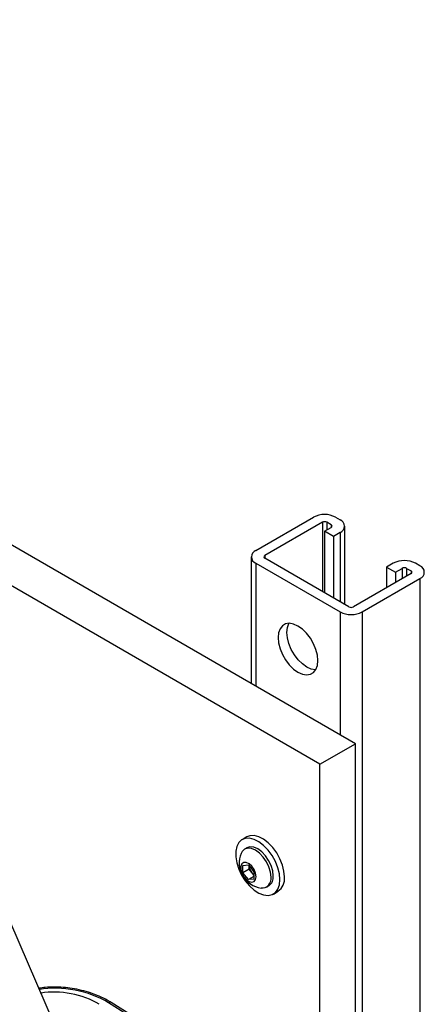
# Model space of a CAD drawing. Header units: inches. Extents: x 0.6 to 33.8, y 0 to 21.7.
# Tile 209 of 210: x 30.4 to 31.4, y 16.7 to 19.2. Entities that reach past the tile are written whole.
import ezdxf

# ---------------------------------------------------------------- set-up
doc = ezdxf.new("R2010")
doc.units = ezdxf.units.IN
doc.header["$MEASUREMENT"] = 0

msp = doc.modelspace()

# ---------------------------------------------------------------- linework, layer by layer
at = {"color": 7, "linetype": 'Continuous'}
for p, q in [((31.2647, 17.3738), (25.6079, 20.6395)), ((31.1763, 17.3228), (25.5195, 20.5884)), ((31.0165, 17.8552), (31.1603, 17.9381)), ((31.1824, 17.9254), (31.0386, 17.8424)), ((31.1824, 17.9254), (31.1824, 17.7531)), ((31.2045, 17.9189), (31.1933, 17.9254)), ((31.1933, 17.9254), (31.1933, 17.9062)), ((31.2154, 17.9381), (31.2266, 17.9317)), ((31.1878, 17.903), (31.2045, 17.9126)), ((31.2099, 17.8903), (31.1878, 17.903)), ((31.1878, 17.903), (31.1878, 17.75)), ((31.2045, 17.9189), (31.2045, 17.9126)), ((31.2266, 17.8999), (31.2099, 17.8903)), ((31.2266, 17.8999), (31.2266, 17.7276)), ((31.238, 17.721), (31.238, 17.9158)), ((31.2099, 17.8903), (31.2099, 17.7372)), ((31.0051, 17.8392), (31.0051, 17.5237)), ((31.0386, 17.8424), (31.0386, 17.8361)), ((31.2486, 17.7148), (31.0386, 17.8361)), ((31.0165, 17.8233), (31.2266, 17.7021)), ((31.0165, 17.8233), (31.0165, 17.5171)), ((31.3591, 17.8233), (31.3425, 17.8137)), ((31.3425, 17.8137), (31.3646, 17.801)), ((31.3425, 17.8137), (31.3425, 17.7627)), ((31.3646, 17.801), (31.3812, 17.8106)), ((31.3812, 17.8106), (31.3812, 17.7851)), ((31.3922, 17.8106), (31.4033, 17.8041)), ((31.3922, 17.8106), (31.3922, 17.7914)), ((31.4033, 17.8041), (31.4033, 17.7978)), ((31.4254, 17.8169), (31.4143, 17.8233)), ((31.4033, 17.7978), (31.2596, 17.7148)), ((31.2817, 17.7021), (31.4254, 17.7851)), ((31.3646, 17.801), (31.3646, 17.7755)), ((31.4254, 17.7851), (31.4254, 7.3742)), ((31.2266, 17.7021), (31.2266, 17.3959)), ((31.2817, 17.7021), (31.2817, 7.2912)), ((31.1763, 17.3228), (31.2647, 17.3738)), ((31.2647, 7.5754), (31.2647, 17.3738)), ((31.1763, 7.5243), (31.1763, 17.3228)), ((30.9937, 17.1417), (30.9822, 17.135)), ((30.9939, 17.1147), (30.9884, 17.1115)), ((30.9841, 17.0711), (30.9979, 17.0723)), ((30.9841, 17.0527), (30.9841, 17.0711)), ((30.9979, 17.0723), (31.0117, 17.0551)), ((30.9995, 17.0616), (30.9995, 17.0703)), ((30.9995, 17.0616), (30.9841, 17.0527)), ((30.9979, 17.0355), (30.9841, 17.0527)), ((31.0117, 17.0435), (30.9979, 17.0355)), ((31.0064, 17.053), (30.9995, 17.0616)), ((31.0117, 17.0464), (31.0064, 17.053)), ((31.0117, 17.0551), (31.0117, 17.0368)), ((31.0117, 17.0368), (30.9979, 17.0355)), ((31.0431, 17.0169), (31.0485, 17.0201)), ((31.0603, 16.9997), (31.0718, 17.0064)), ((30.8274, 15.9546), (30.3798, 16.987)), ((30.8048, 16.6316), (30.649, 16.7289)), ((30.812, 16.632), (30.6563, 16.7294))]:
    msp.add_line(p, q, dxfattribs=at)
at = {"color": 7, "linetype": 'Continuous', "flags": 128}
for points in [[(31.1713, 17.5809), (31.17, 17.5944), (31.1663, 17.6087), (31.1604, 17.623), (31.1525, 17.6366), (31.1431, 17.6489), (31.1326, 17.6592), (31.1215, 17.667), (31.1105, 17.672), (31.1, 17.6738), (31.0905, 17.6724), (31.0827, 17.6678), (31.0768, 17.6604), (31.0731, 17.6504), (31.0718, 17.6383), (31.0731, 17.6248), (31.0768, 17.6106), (31.0827, 17.5962), (31.0905, 17.5826), (31.1, 17.5703), (31.1105, 17.56), (31.1215, 17.5522), (31.1326, 17.5472), (31.1431, 17.5454), (31.1525, 17.5468), (31.1604, 17.5514), (31.1663, 17.5588), (31.17, 17.5688), (31.1713, 17.5809)], [(31.166, 17.5582), (31.1652, 17.5582), (31.1547, 17.56), (31.1436, 17.5649), (31.1326, 17.5728), (31.1221, 17.5831), (31.1126, 17.5954), (31.1048, 17.609), (31.0988, 17.6233), (31.0952, 17.6376), (31.0939, 17.6511), (31.0952, 17.6631), (31.0988, 17.6731), (31.0992, 17.6738)], [(31.088, 17.0421), (31.0867, 17.0566), (31.0829, 17.0719), (31.0767, 17.0872), (31.0685, 17.102), (31.0586, 17.1154), (31.0475, 17.1269), (31.0357, 17.136), (31.0238, 17.1421), (31.0123, 17.1451), (31.0017, 17.1447), (30.9937, 17.1417)], [(31.0765, 17.0355), (31.0752, 17.0499), (31.0714, 17.0652), (31.0652, 17.0806), (31.057, 17.0954), (31.0471, 17.1088), (31.036, 17.1203), (31.0242, 17.1294), (31.0123, 17.1355), (31.0008, 17.1384), (30.9902, 17.1381), (30.9811, 17.1344), (30.9739, 17.1276), (30.9689, 17.118), (30.9663, 17.106), (30.9663, 17.0922), (30.9689, 17.0772), (30.9739, 17.0618), (30.9811, 17.0467), (30.9902, 17.0325), (31.0008, 17.0199), (31.0123, 17.0096), (31.0242, 17.002), (31.036, 16.9974), (31.0471, 16.9961), (31.057, 16.9981), (31.0652, 17.0034), (31.0714, 17.0117), (31.0752, 17.0225), (31.0765, 17.0355)], [(31.0599, 17.0451), (31.0585, 17.0574), (31.0547, 17.0704), (31.0485, 17.0832), (31.0405, 17.0949), (31.0312, 17.1047), (31.0212, 17.112), (31.0112, 17.1162), (31.0019, 17.1172), (30.9939, 17.1147)], [(31.0544, 17.0419), (31.0531, 17.0542), (31.0492, 17.0672), (31.0431, 17.08), (31.0351, 17.0917), (31.0257, 17.1015), (31.0157, 17.1088), (31.0057, 17.1131), (30.9964, 17.114), (30.9884, 17.1115), (30.9823, 17.1058), (30.9796, 17.1009)], [(31.0172, 17.0428), (31.0159, 17.0516), (31.0122, 17.0607), (31.0065, 17.0689), (30.9997, 17.0751), (30.9926, 17.0784), (30.9863, 17.0784), (30.9815, 17.0751), (30.9789, 17.069), (30.9789, 17.0608), (30.9815, 17.0516), (30.9863, 17.0428), (30.9926, 17.0355), (30.9997, 17.0307), (31.0065, 17.029), (31.0122, 17.0306), (31.0159, 17.0355), (31.0172, 17.0428)]]:
    msp.add_lwpolyline(points, dxfattribs=at)
at = {"color": 7, "linetype": 'Continuous'}
for centre, radius, start, end in [((31.1878, 17.8849), 0.0599, 62.6097, 117.3903), ((31.1878, 17.9148), 0.0119, 62.6097, 117.3903), ((31.2205, 17.9158), 0.017, 290.7834, 69.2166), ((31.2033, 17.9158), 0.00338, 290.7834, 69.2166), ((31.0226, 17.8392), 0.017, 110.7834, 249.2166), ((31.0398, 17.8392), 0.00338, 110.7834, 249.2166), ((31.3867, 17.7701), 0.0599, 62.6097, 117.3903), ((31.3867, 17.8), 0.0119, 62.6097, 117.3903), ((31.4021, 17.801), 0.00338, 290.7834, 69.2166), ((31.4194, 17.801), 0.017, 290.7834, 69.2166), ((31.2541, 17.7254), 0.0119, 242.6097, 297.3903), ((31.2541, 17.7553), 0.0599, 242.6097, 297.3903), ((31.0382, 17.0772), 0.0632, 157.9205, 262.0741), ((31.0296, 17.0722), 0.0301, 183.6549, 219.7009), ((31.0272, 17.0694), 0.0265, 218.2096, 234.1598), ((31.0314, 17.0379), 0.0233, 265.2608, 9.9756), ((31.034, 17.0417), 0.0261, 303.9367, 7.3755), ((31.0495, 17.038), 0.0386, 305.1269, 6.1853), ((30.653, 16.7228), 0.00733, 63.8362, 123.2541)]:
    msp.add_arc(centre, radius, start, end, dxfattribs=at)
for centre, major_axis, end_param in [((30.5512, 16.6815), (0.1468, -0.0287), 2.199848), ((30.5441, 16.6854), (0.1229, -0.024), 2.207096)]:
    msp.add_ellipse(centre, major_axis=major_axis, ratio=0.536021, start_param=0.951107, end_param=end_param, dxfattribs=at)
msp.add_open_spline([(30.6563, 16.7294), (30.653, 16.7313), (30.6436, 16.737), (30.6266, 16.7452), (30.6051, 16.7535), (30.5824, 16.76), (30.5594, 16.7647), (30.5363, 16.7675), (30.5137, 16.7684), (30.4935, 16.7676), (30.4813, 16.7657), (30.4761, 16.7649)], degree=3, knots=[0, 0, 0, 0, 0.0676338, 0.1952966, 0.3219216, 0.4465376, 0.5684427, 0.687194, 0.8026372, 0.9149228, 1, 1, 1, 1], dxfattribs=at)

doc.saveas('drawing.dxf')
